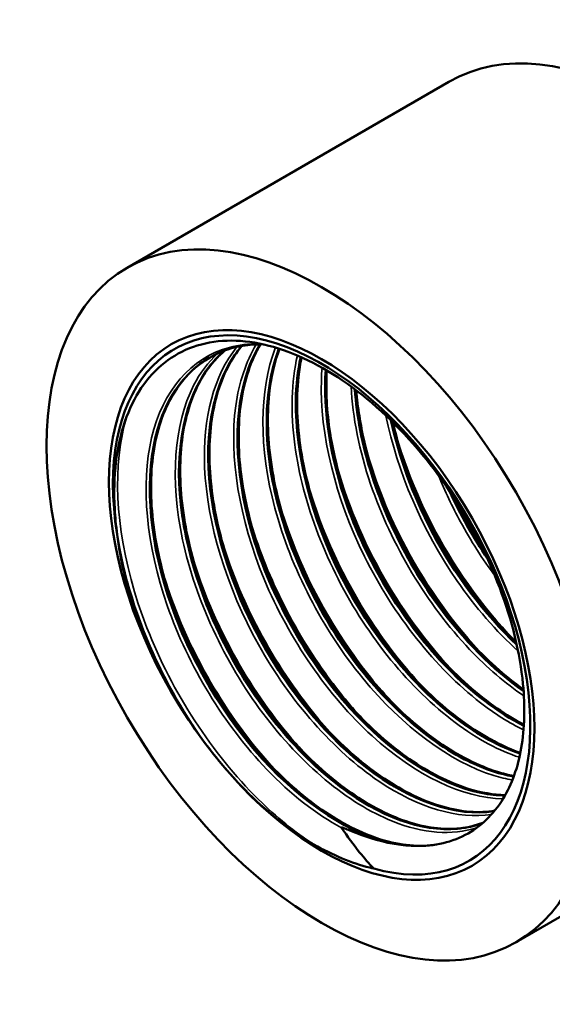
# Model space of a CAD drawing. Header units: millimetres. Extents: x -134 to 755, y -69 to 356.
# Tile 10 of 22: x 121 to 145, y 119 to 162. Entities that reach past the tile are written whole.
import ezdxf

# ---------------------------------------------------------------- set-up
doc = ezdxf.new("R2010")
doc.units = ezdxf.units.MM
doc.layers.add('Видимые тонкие (ГОСТ)', color=7, linetype='Continuous', lineweight=35)
doc.layers.add('Видимый контур (ГОСТ)', color=7, linetype='Continuous', lineweight=50)

msp = doc.modelspace()

# ---------------------------------------------------------------- linework, layer by layer
at = {"layer": 'Видимые тонкие (ГОСТ)'}
for points, knots in [([(131.6185, 147.9715), (131.165, 147.9718), (130.7302, 147.9171), (130.3212, 147.8056), (128.6247, 147.3431), (127.3868, 145.9066), (126.895, 143.8369), (126.4057, 141.7775), (126.6588, 139.1093), (127.5817, 136.4653), (128.5071, 133.8143), (130.0975, 131.2106), (131.9579, 129.2746), (133.0046, 128.1853), (134.1315, 127.3049), (135.2459, 126.7027)], [63.2870903, 63.2870903, 63.2870903, 63.2870903, 63.4612732, 63.4612732, 63.4612732, 64.1837371, 64.1837371, 64.1837371, 64.9025787, 64.9025787, 64.9025787, 65.6233122, 65.6233122, 65.6233122, 66.0288395, 66.0288395, 66.0288395, 66.0288395]), ([(131.491, 147.927), (131.0433, 147.1774), (130.7359, 146.2662), (130.5936, 145.2332), (130.2885, 143.018), (130.745, 140.2624), (131.8407, 137.6263), (132.9356, 134.9922), (134.6586, 132.5006), (136.5814, 130.7469), (138.4912, 129.005), (140.5809, 128.0062), (142.3401, 127.9809)], [45.0902467, 45.0902467, 45.0902467, 45.0902467, 45.4271866, 45.4271866, 45.4271866, 46.1496953, 46.1496953, 46.1496953, 46.8716823, 46.8716823, 46.8716823, 47.5888244, 47.5888244, 47.5888244, 47.5888244]), ([(129.7914, 147.5327), (129.3752, 147.1489), (129.0197, 146.677), (128.7374, 146.1244), (127.8687, 144.4241), (127.6998, 141.9747), (128.2593, 139.3583), (128.8182, 136.7448), (130.0986, 133.9871), (131.7815, 131.7402), (133.4627, 129.4956), (135.5305, 127.7798), (137.4781, 126.9971), (138.8232, 126.4564), (140.1026, 126.3639), (141.1698, 126.705)], [57.4699746, 57.4699746, 57.4699746, 57.4699746, 57.7039726, 57.7039726, 57.7039726, 58.4238635, 58.4238635, 58.4238635, 59.1429429, 59.1429429, 59.1429429, 59.8612866, 59.8612866, 59.8612866, 60.3573948, 60.3573948, 60.3573948, 60.3573948]), ([(130.6455, 147.8235), (129.6389, 146.5894), (129.1315, 144.7059), (129.2257, 142.5202), (129.3314, 140.0694), (130.1919, 137.2597), (131.5894, 134.7573), (132.9863, 132.2562), (134.9071, 130.0836), (136.8804, 128.7527), (138.614, 127.5835), (140.3747, 127.0728), (141.8284, 127.2935)], [51.2718082, 51.2718082, 51.2718082, 51.2718082, 51.9126249, 51.9126249, 51.9126249, 52.6311379, 52.6311379, 52.6311379, 53.3493025, 53.3493025, 53.3493025, 53.9802593, 53.9802593, 53.9802593, 53.9802593]), ([(132.3413, 147.7963), (132.3382, 147.7884), (132.3351, 147.7805), (132.332, 147.7726), (131.6119, 145.9248), (131.6091, 143.3828), (132.3125, 140.7483), (133.0158, 138.1144), (134.4185, 135.4107), (136.1733, 133.2774), (137.9276, 131.1445), (140.0183, 129.6), (141.9334, 129.0066), (142.2103, 128.9208), (142.4832, 128.8549), (142.7508, 128.8088)], [38.9291188, 38.9291188, 38.9291188, 38.9291188, 38.9321983, 38.9321983, 38.9321983, 39.6504344, 39.6504344, 39.6504344, 40.3685012, 40.3685012, 40.3685012, 41.0864036, 41.0864036, 41.0864036, 41.1902037, 41.1902037, 41.1902037, 41.1902037]), ([(133.3, 147.4465), (133.0399, 146.2871), (132.9972, 144.9491), (133.1868, 143.5261), (133.527, 140.9724), (134.6119, 138.1672), (136.169, 135.7779), (137.7256, 133.3893), (139.7401, 131.4369), (141.7167, 130.383), (142.1683, 130.1422), (142.617, 129.9488), (143.0571, 129.8031)], [32.7785956, 32.7785956, 32.7785956, 32.7785956, 33.1796551, 33.1796551, 33.1796551, 33.8994141, 33.8994141, 33.8994141, 34.6189661, 34.6189661, 34.6189661, 34.783353, 34.783353, 34.783353, 34.783353]), ([(134.3869, 146.9091), (134.3722, 146.7326), (134.362, 146.5531), (134.3564, 146.3709), (134.2832, 144.0056), (134.9751, 141.1986), (136.253, 138.6211), (137.5305, 136.0446), (139.3819, 133.72), (141.3483, 132.2019), (141.9747, 131.7184), (142.6108, 131.318), (143.2404, 131.006)], [26.6361024, 26.6361024, 26.6361024, 26.6361024, 26.691717, 26.691717, 26.691717, 27.4135555, 27.4135555, 27.4135555, 28.1351436, 28.1351436, 28.1351436, 28.3649791, 28.3649791, 28.3649791, 28.3649791]), ([(135.6591, 146.0877), (135.7333, 144.725), (136.0245, 143.2595), (136.5219, 141.7975), (137.4283, 139.1334), (139.0108, 136.5043), (140.8729, 134.5422), (141.636, 133.7381), (142.4433, 133.0488), (143.2583, 132.4955)], [20.5100519, 20.5100519, 20.5100519, 20.5100519, 20.9073942, 20.9073942, 20.9073942, 21.6314159, 21.6314159, 21.6314159, 21.928151, 21.928151, 21.928151, 21.928151]), ([(125.8019, 144.7588), (125.6842, 144.3727), (125.5914, 143.9641), (125.5251, 143.5354), (125.1652, 141.2068), (125.5899, 138.3035), (126.6908, 135.485), (127.7935, 132.662), (129.5656, 129.9463), (131.5885, 127.9558), (132.3765, 127.1805), (133.2, 126.513), (134.0279, 125.9776)], [64.1292061, 64.1292061, 64.1292061, 64.1292061, 64.258398, 64.258398, 64.258398, 64.9601316, 64.9601316, 64.9601316, 65.6629672, 65.6629672, 65.6629672, 65.9367258, 65.9367258, 65.9367258, 65.9367258]), ([(137.1962, 144.8041), (137.6812, 142.3569), (138.8012, 139.7607), (140.3139, 137.5659), (141.1236, 136.3911), (142.0422, 135.3363), (143.0059, 134.4577)], [14.4180579, 14.4180579, 14.4180579, 14.4180579, 15.0941483, 15.0941483, 15.0941483, 15.4560263, 15.4560263, 15.4560263, 15.4560263]), ([(137.6329, 143.9916), (138.0011, 142.7036), (138.5119, 141.404), (139.1469, 140.1572), (140.1316, 138.2238), (141.4094, 136.428), (142.8161, 134.9667)], [8.25971325, 8.25971325, 8.25971325, 8.25971325, 8.57958636, 8.57958636, 8.57958636, 9.07561355, 9.07561355, 9.07561355, 9.07561355]), ([(136.3487, 143.2504), (136.756, 141.8281), (137.337, 140.3916), (138.0651, 139.0278), (139.0188, 137.2413), (140.2197, 135.5886), (141.5321, 134.2259)], [14.54289855, 14.54289855, 14.54289855, 14.54289855, 14.89610568, 14.89610568, 14.89610568, 15.35879886, 15.35879886, 15.35879886, 15.35879886]), ([(135.064, 142.5095), (135.5718, 140.743), (136.3485, 138.9544), (137.3334, 137.3103), (138.1803, 135.8965), (139.1773, 134.5955), (140.2481, 133.4859)], [20.82608386, 20.82608386, 20.82608386, 20.82608386, 21.2647611, 21.2647611, 21.2647611, 21.64198416, 21.64198416, 21.64198416, 21.64198416]), ([(139.5053, 142.1804), (139.7858, 141.4912), (140.1079, 140.8099), (140.4677, 140.1486), (140.9226, 139.3124), (141.4365, 138.5105), (141.9923, 137.762)], [8.44093957, 8.44093957, 8.44093957, 8.44093957, 8.62963096, 8.62963096, 8.62963096, 8.86822325, 8.86822325, 8.86822325, 8.86822325]), ([(133.7783, 141.7683), (134.3715, 139.7092), (135.3335, 137.6201), (136.5549, 135.7636), (137.2821, 134.6582), (138.0987, 133.639), (138.9635, 132.7446)], [27.10926917, 27.10926917, 27.10926917, 27.10926917, 27.62067692, 27.62067692, 27.62067692, 27.92516947, 27.92516947, 27.92516947, 27.92516947]), ([(132.4928, 141.0269), (133.1482, 138.7526), (134.2579, 136.4422), (135.662, 134.4472), (136.2858, 133.5608), (136.9659, 132.7392), (137.6789, 132.0027)], [33.39245447, 33.39245447, 33.39245447, 33.39245447, 33.95737148, 33.95737148, 33.95737148, 34.20835478, 34.20835478, 34.20835478, 34.20835478]), ([(125.3011, 140.3662), (125.4858, 138.5408), (126.0104, 136.5766), (126.832, 134.6793), (127.5145, 133.1033), (128.3949, 131.5763), (129.4048, 130.2121)], [64.54834046, 64.54834046, 64.54834046, 64.54834046, 65.02101657, 65.02101657, 65.02101657, 65.41364637, 65.41364637, 65.41364637, 65.41364637]), ([(131.2078, 140.2854), (131.9063, 137.8598), (133.1257, 135.3942), (134.6617, 133.3118), (135.2057, 132.5743), (135.7881, 131.8865), (136.3944, 131.2606)], [39.67563978, 39.67563978, 39.67563978, 39.67563978, 40.27813552, 40.27813552, 40.27813552, 40.49154009, 40.49154009, 40.49154009, 40.49154009]), ([(129.9225, 139.5437), (130.7275, 136.7344), (132.2466, 133.877), (134.1262, 131.6138), (134.4449, 131.23), (134.7735, 130.8638), (135.1095, 130.517)], [45.95882509, 45.95882509, 45.95882509, 45.95882509, 46.65643217, 46.65643217, 46.65643217, 46.77472539, 46.77472539, 46.77472539, 46.77472539]), ([(128.6386, 138.8022), (128.6878, 138.6298), (128.7397, 138.4572), (128.7942, 138.2845), (129.6882, 135.4535), (131.292, 132.6182), (133.2268, 130.4225), (133.4232, 130.1996), (133.6228, 129.9835), (133.8251, 129.7745)], [52.2420104, 52.2420104, 52.2420104, 52.2420104, 52.28482961, 52.28482961, 52.28482961, 52.98666834, 52.98666834, 52.98666834, 53.0579107, 53.0579107, 53.0579107, 53.0579107]), ([(127.3557, 138.0604), (127.4817, 137.6176), (127.6251, 137.1734), (127.7855, 136.7302), (128.8094, 133.9009), (130.5188, 131.1359), (132.5103, 129.064), (132.5205, 129.0534), (132.5307, 129.0428), (132.5409, 129.0323)], [58.5251957, 58.5251957, 58.5251957, 58.5251957, 58.63520369, 58.63520369, 58.63520369, 59.33750565, 59.33750565, 59.33750565, 59.34109601, 59.34109601, 59.34109601, 59.34109601])]:
    msp.add_open_spline(points, degree=3, knots=knots, dxfattribs=at)
at = {"layer": 'Видимый контур (ГОСТ)'}
for p, q in [((125.8187, 151.3017), (139.9608, 159.4666)), ((142.9187, 121.6836), (149.3195, 125.3791))]:
    msp.add_line(p, q, dxfattribs=at)
for centre, major_axis, start_param, end_param in [((148.5108, 144.6576), (-8.55, 14.809), 3.1415927, 6.2831853), ((134.3687, 136.4926), (-6.4839, 11.2304), 2.608309, 7.2676666), ((134.8148, 136.7502), (5.9374, -10.2839), 5.8671043, 5.9258515)]:
    msp.add_ellipse(centre, major_axis=major_axis, ratio=0.5773503, start_param=start_param, end_param=end_param, dxfattribs=at)
for major_axis in [(-8.55, 14.809), (-6.61, 11.4489), (-6.61, 11.4489)]:
    msp.add_ellipse((134.3687, 136.4926), major_axis=major_axis, ratio=0.5773503, dxfattribs=at)
for points, knots in [([(142.3482, 127.9941), (142.7269, 128.6163), (142.9941, 129.3647), (143.2899, 131.0691), (143.3154, 132.0171), (143.0866, 134.3728), (142.7387, 135.8057), (141.644, 138.6939), (140.9047, 140.1213), (139.1228, 142.7812), (138.0951, 143.9861), (135.8796, 146.0092), (134.712, 146.8045), (132.3862, 147.8721), (131.2508, 148.1297), (129.1602, 148.0622), (128.2269, 147.7331), (126.687, 146.5197), (126.0981, 145.6429), (125.3463, 143.446), (125.1942, 142.1438), (125.2935, 140.3461), (125.3293, 139.9697), (125.3802, 139.5881)], [-5.1390074, -5.1390074, -5.1390074, -5.1390074, -4.784116, -4.784116, -4.4269626, -4.4269626, -3.9507662, -3.9507662, -3.4706462, -3.4706462, -2.9866032, -2.9866032, -2.4986379, -2.4986379, -2.006751, -2.006751, -1.5109431, -1.5109431, -1.0112148, -1.0112148, -0.5075669, -0.5075669, -0.3771141, -0.3771141, -0.3771141, -0.3771141]), ([(130.8611, 147.8671), (130.6274, 147.5872), (130.4195, 147.2724), (129.8573, 146.1825), (129.6015, 145.2759), (129.3911, 143.2943), (129.4288, 142.198), (129.7818, 139.9444), (130.1009, 138.7592), (130.9764, 136.4433), (131.5442, 135.2837), (132.853, 133.1345), (133.6106, 132.1183), (135.215, 130.3549), (136.0819, 129.5858), (137.8097, 128.3872), (138.6921, 127.9423), (140.3558, 127.4237), (141.1571, 127.3428), (141.9023, 127.4456), (141.9357, 127.4507), (141.969, 127.4561)], [0.2168585, 0.2168585, 0.2168585, 0.2168585, 0.3956525, 0.3956525, 0.7805345, 0.7805345, 1.1587599, 1.1587599, 1.5362234, 1.5362234, 1.9145101, 1.9145101, 2.2932752, 2.2932752, 2.6719059, 2.6719059, 3.0497929, 3.0497929, 3.4269866, 3.4269866, 3.4448264, 3.4448264, 3.4448264, 3.4448264]), ([(131.8004, 147.9373), (131.4905, 147.9421), (131.1902, 147.9211), (130.4519, 147.8004), (130.027, 147.663), (129.6377, 147.4658)], [3.28709315, 3.28709315, 3.28709315, 3.28709315, 3.43045449, 3.43045449, 3.65546847, 3.65546847, 3.65546847, 3.65546847]), ([(131.6558, 147.9335), (131.3992, 147.5098), (131.1889, 147.0325), (131.0307, 146.5075), (130.4374, 144.5383), (130.5829, 141.9157), (131.4199, 139.2704), (132.2563, 136.6271), (133.7752, 133.9845), (135.5958, 131.9773), (137.4152, 129.9716), (139.5192, 128.618), (141.3858, 128.2378), (141.7416, 128.1653), (142.0881, 128.1284), (142.4226, 128.1258)], [45.0883305, 45.0883305, 45.0883305, 45.0883305, 45.2813948, 45.2813948, 45.2813948, 46.0056352, 46.0056352, 46.0056352, 46.7293393, 46.7293393, 46.7293393, 47.4525269, 47.4525269, 47.4525269, 47.5903826, 47.5903826, 47.5903826, 47.5903826]), ([(142.428, 128.1301), (140.7125, 128.1552), (138.6802, 129.1098), (136.8115, 130.7847), (134.8931, 132.5042), (133.1647, 134.9676), (132.0577, 137.5839), (130.9511, 140.1993), (130.4758, 142.9444), (130.7591, 145.16), (130.8954, 146.2256), (131.2066, 147.1641), (131.666, 147.9316)], [-41.3060989, -41.3060989, -41.3060989, -41.3060989, -40.6011439, -40.6011439, -40.6011439, -39.8774761, -39.8774761, -39.8774761, -39.1540682, -39.1540682, -39.1540682, -38.8061803, -38.8061803, -38.8061803, -38.8061803]), ([(131.6742, 147.9378), (131.6225, 147.8502), (131.5729, 147.7602), (131.1415, 146.9239), (130.8856, 146.0174), (130.6753, 144.0357), (130.713, 142.9394), (131.066, 140.6858), (131.3851, 139.5007), (132.2606, 137.1847), (132.8284, 136.0252), (134.1372, 133.876), (134.8948, 132.8597), (136.4992, 131.0964), (137.366, 130.3272), (139.0938, 129.1286), (139.9763, 128.6837), (141.3709, 128.249), (141.9193, 128.1553), (142.4355, 128.1433)], [0.3480055, 0.3480055, 0.3480055, 0.3480055, 0.3956525, 0.3956525, 0.7805345, 0.7805345, 1.1587599, 1.1587599, 1.5362234, 1.5362234, 1.9145101, 1.9145101, 2.2932752, 2.2932752, 2.6719059, 2.6719059, 3.0497929, 3.0497929, 3.3048644, 3.3048644, 3.3048644, 3.3048644]), ([(129.6416, 147.4597), (128.5643, 146.9075), (127.7342, 145.9079), (127.2675, 144.5596), (126.6093, 142.6576), (126.6782, 140.0813), (127.4457, 137.4467), (128.2099, 134.8233), (129.6594, 132.1649), (131.4347, 130.1024), (133.2108, 128.039), (135.2971, 126.5897), (137.181, 126.0957), (137.4058, 126.0367), (137.6277, 125.9909), (137.8459, 125.9583)], [63.5846731, 63.5846731, 63.5846731, 63.5846731, 64.0965365, 64.0965365, 64.0965365, 64.8186234, 64.8186234, 64.8186234, 65.5376247, 65.5376247, 65.5376247, 66.2569307, 66.2569307, 66.2569307, 66.3427628, 66.3427628, 66.3427628, 66.3427628]), ([(130.1083, 147.666), (129.8832, 147.4788), (129.6746, 147.2667), (129.4845, 147.0302), (128.3663, 145.6395), (127.8971, 143.419), (128.1783, 140.8983), (128.4591, 138.3807), (129.4857, 135.5857), (130.9985, 133.1803), (132.5098, 130.7776), (134.4925, 128.7844), (136.458, 127.6735), (138.2758, 126.6461), (140.0637, 126.3815), (141.4448, 126.9161)], [57.4391672, 57.4391672, 57.4391672, 57.4391672, 57.5618966, 57.5618966, 57.5618966, 58.2837256, 58.2837256, 58.2837256, 59.0046914, 59.0046914, 59.0046914, 59.7248708, 59.7248708, 59.7248708, 60.3909391, 60.3909391, 60.3909391, 60.3909391]), ([(141.447, 126.9258), (140.4747, 126.5524), (139.3079, 126.5581), (138.0643, 126.966), (136.153, 127.5929), (134.0774, 129.1648), (132.3477, 131.3108), (130.6183, 133.4566), (129.2503, 136.1579), (128.5841, 138.7727), (127.918, 141.3873), (127.9596, 143.8929), (128.7109, 145.6947), (129.0483, 146.5038), (129.5275, 147.1679), (130.118, 147.664)], [-54.1065867, -54.1065867, -54.1065867, -54.1065867, -53.6383969, -53.6383969, -53.6383969, -52.9188493, -52.9188493, -52.9188493, -52.1993862, -52.1993862, -52.1993862, -51.4800065, -51.4800065, -51.4800065, -51.1569707, -51.1569707, -51.1569707, -51.1569707]), ([(130.1173, 147.672), (129.6564, 147.2809), (129.2631, 146.7787), (128.5731, 145.4411), (128.3173, 144.5345), (128.107, 142.5528), (128.1446, 141.4565), (128.4976, 139.203), (128.8167, 138.0178), (129.6922, 135.7018), (130.26, 134.5423), (131.5689, 132.3931), (132.3264, 131.3769), (133.9308, 129.6135), (134.7977, 128.8443), (136.5255, 127.6457), (137.4079, 127.2009), (139.0716, 126.6822), (139.873, 126.6014), (140.6138, 126.7036), (140.6431, 126.708), (140.7597, 126.7266), (140.846, 126.7433), (141.11, 126.8035), (141.2837, 126.8563), (141.451, 126.9207)], [0.0887695, 0.0887695, 0.0887695, 0.0887695, 0.3956525, 0.3956525, 0.7805345, 0.7805345, 1.1587599, 1.1587599, 1.5362234, 1.5362234, 1.9145101, 1.9145101, 2.2932752, 2.2932752, 2.6719059, 2.6719059, 3.0497929, 3.0497929, 3.4269866, 3.4269866, 3.4425822, 3.4425822, 3.4893768, 3.4893768, 3.5880672, 3.5880672, 3.5880672, 3.5880672]), ([(141.9626, 127.4547), (140.6689, 127.2421), (139.1277, 127.6075), (137.5743, 128.5258), (135.5644, 129.7141), (133.5543, 131.8155), (132.0602, 134.3108), (130.5867, 136.7717), (129.6287, 139.5929), (129.432, 142.0924), (129.2439, 144.4827), (129.7542, 146.5585), (130.8524, 147.8654)], [-47.7054099, -47.7054099, -47.7054099, -47.7054099, -47.1365409, -47.1365409, -47.1365409, -46.4004479, -46.4004479, -46.4004479, -45.6745192, -45.6745192, -45.6745192, -44.9802999, -44.9802999, -44.9802999, -44.9802999]), ([(130.8485, 147.8604), (130.0276, 146.8818), (129.5209, 145.4871), (129.4065, 143.836), (129.2479, 141.547), (129.8442, 138.785), (131.04, 136.2075), (132.2352, 133.6314), (134.0186, 131.262), (135.9496, 129.6619), (137.8797, 128.0626), (139.9401, 127.2456), (141.6242, 127.4004), (141.7377, 127.4108), (141.8494, 127.4257), (141.9592, 127.4448)], [51.26248, 51.26248, 51.26248, 51.26248, 51.7819071, 51.7819071, 51.7819071, 52.5020269, 52.5020269, 52.5020269, 53.2217852, 53.2217852, 53.2217852, 53.9412008, 53.9412008, 53.9412008, 53.9896756, 53.9896756, 53.9896756, 53.9896756]), ([(142.8102, 128.9626), (142.5949, 129.001), (142.3762, 129.0523), (142.1547, 129.1167), (140.2524, 129.6692), (138.1626, 131.1793), (136.4021, 133.2889), (134.6421, 135.3979), (133.2272, 138.0878), (132.5107, 140.716), (131.7945, 143.3434), (131.783, 145.8862), (132.491, 147.7377), (132.4924, 147.7414), (132.4939, 147.7451), (132.4953, 147.7488)], [-34.9028357, -34.9028357, -34.9028357, -34.9028357, -34.8188036, -34.8188036, -34.8188036, -34.0970775, -34.0970775, -34.0970775, -33.3755721, -33.3755721, -33.3755721, -32.6542827, -32.6542827, -32.6542827, -32.6528371, -32.6528371, -32.6528371, -32.6528371]), ([(132.4901, 147.7489), (131.9572, 146.3545), (131.8128, 144.5798), (132.0902, 142.6585), (132.4577, 140.1145), (133.5612, 137.3355), (135.1241, 134.9822), (136.6865, 132.6296), (138.694, 130.7227), (140.6526, 129.7129), (141.3878, 129.3338), (142.1136, 129.0823), (142.8055, 128.9594)], [38.9347754, 38.9347754, 38.9347754, 38.9347754, 39.4781868, 39.4781868, 39.4781868, 40.1977483, 40.1977483, 40.1977483, 40.9171415, 40.9171415, 40.9171415, 41.187172, 41.187172, 41.187172, 41.187172]), ([(132.5156, 147.7423), (132.2932, 147.1463), (132.1399, 146.4767), (131.9595, 144.7771), (131.9972, 143.6808), (132.3502, 141.4272), (132.6693, 140.2421), (133.5448, 137.9261), (134.1126, 136.7666), (135.4214, 134.6174), (136.1789, 133.6011), (137.7834, 131.8378), (138.6502, 131.0686), (140.378, 129.87), (141.2604, 129.4251), (142.338, 129.0892), (142.5804, 129.0283), (142.8186, 128.983)], [0.5042682, 0.5042682, 0.5042682, 0.5042682, 0.7805345, 0.7805345, 1.1587599, 1.1587599, 1.5362234, 1.5362234, 1.9145101, 1.9145101, 2.2932752, 2.2932752, 2.6719059, 2.6719059, 3.0497929, 3.0497929, 3.1609651, 3.1609651, 3.1609651, 3.1609651]), ([(138.3004, 125.917), (136.5152, 126.0379), (134.4242, 127.1338), (132.5425, 128.9477), (130.6611, 130.7614), (129.006, 133.2772), (127.9872, 135.8965), (126.9686, 138.5154), (126.5955, 141.2152), (126.9696, 143.3529), (127.2929, 145.2007), (128.1723, 146.6148), (129.4416, 147.3578)], [-60.1183247, -60.1183247, -60.1183247, -60.1183247, -59.3979631, -59.3979631, -59.3979631, -58.6776966, -58.6776966, -58.6776966, -57.9575241, -57.9575241, -57.9575241, -57.3350434, -57.3350434, -57.3350434, -57.3350434]), ([(129.2496, 147.2417), (128.607, 146.8224), (128.0675, 146.2089), (127.2889, 144.6997), (127.0331, 143.7931), (126.8228, 141.8114), (126.8605, 140.7151), (127.2135, 138.4615), (127.5325, 137.2764), (128.408, 134.9604), (128.9758, 133.8009), (130.2847, 131.6517), (131.0422, 130.6355), (132.6467, 128.8721), (133.5135, 128.1029), (135.2413, 126.9043), (136.1237, 126.4594), (137.8387, 125.9248), (138.688, 125.8511), (139.4328, 125.9786)], [0, 0, 0, 0, 0.3956525, 0.3956525, 0.7805345, 0.7805345, 1.1587599, 1.1587599, 1.5362234, 1.5362234, 1.9145101, 1.9145101, 2.2932752, 2.2932752, 2.6719059, 2.6719059, 3.0497929, 3.0497929, 3.4502597, 3.4502597, 3.4502597, 3.4502597]), ([(143.0937, 129.971), (142.6638, 130.1176), (142.226, 130.3098), (141.7856, 130.5473), (139.8229, 131.6058), (137.8264, 133.5548), (136.2879, 135.9325), (134.7497, 138.3097), (133.6833, 141.0948), (133.3565, 143.6253), (133.1812, 144.9831), (133.2198, 146.2613), (133.4587, 147.3773)], [-28.4923427, -28.4923427, -28.4923427, -28.4923427, -28.330811, -28.330811, -28.330811, -27.6108987, -27.6108987, -27.6108987, -26.8911641, -26.8911641, -26.8911641, -26.5049863, -26.5049863, -26.5049863, -26.5049863]), ([(133.4472, 147.3824), (133.3167, 146.7867), (133.2443, 146.1439), (133.2343, 145.4648), (133.1994, 143.0971), (133.9224, 140.3083), (135.2171, 137.7644), (136.5114, 135.2212), (138.3651, 132.945), (140.3194, 131.4778), (141.2425, 130.7848), (142.1842, 130.2751), (143.0913, 129.9644)], [32.7868781, 32.7868781, 32.7868781, 32.7868781, 32.9937788, 32.9937788, 32.9937788, 33.7150682, 33.7150682, 33.7150682, 34.4361466, 34.4361466, 34.4361466, 34.7767632, 34.7767632, 34.7767632, 34.7767632]), ([(133.4823, 147.3687), (133.4245, 147.0888), (133.3796, 146.7989), (133.2437, 145.5185), (133.2813, 144.4222), (133.6343, 142.1686), (133.9534, 140.9835), (134.8289, 138.6675), (135.3967, 137.508), (136.7056, 135.3588), (137.4631, 134.3426), (139.0675, 132.5792), (139.9344, 131.81), (141.5674, 130.6772), (142.3511, 130.2661), (143.1012, 129.9992)], [0.6657046, 0.6657046, 0.6657046, 0.6657046, 0.7805345, 0.7805345, 1.1587599, 1.1587599, 1.5362234, 1.5362234, 1.9145101, 1.9145101, 2.2932752, 2.2932752, 2.6719059, 2.6719059, 3.0082958, 3.0082958, 3.0082958, 3.0082958]), ([(143.2544, 131.1974), (142.5536, 131.5547), (141.8457, 132.0213), (141.1538, 132.5887), (139.2068, 134.1856), (137.4045, 136.567), (136.198, 139.1602), (134.9955, 141.7446), (134.3958, 144.5165), (134.5555, 146.8121)], [-22.0703062, -22.0703062, -22.0703062, -22.0703062, -21.8127531, -21.8127531, -21.8127531, -21.0879561, -21.0879561, -21.0879561, -20.3656172, -20.3656172, -20.3656172, -20.3656172]), ([(134.5471, 146.8174), (134.424, 145.0121), (134.7511, 142.9181), (135.4908, 140.8461), (136.4327, 138.2077), (138.0347, 135.6281), (139.8963, 133.7261), (140.9684, 132.6307), (142.1209, 131.7656), (143.2542, 131.1852)], [26.6473944, 26.6473944, 26.6473944, 26.6473944, 27.2152827, 27.2152827, 27.2152827, 27.9384356, 27.9384356, 27.9384356, 28.354863, 28.354863, 28.354863, 28.354863]), ([(134.5945, 146.7891), (134.5424, 145.9277), (134.5922, 144.9931), (134.9185, 142.9101), (135.2376, 141.7249), (136.1131, 139.4089), (136.6809, 138.2494), (137.9897, 136.1002), (138.7473, 135.084), (140.3517, 133.3206), (141.2186, 132.5514), (142.4731, 131.6812), (142.8667, 131.4422), (143.258, 131.2375)], [0.8377199, 0.8377199, 0.8377199, 0.8377199, 1.1587599, 1.1587599, 1.5362234, 1.5362234, 1.9145101, 1.9145101, 2.2932752, 2.2932752, 2.6719059, 2.6719059, 2.8425509, 2.8425509, 2.8425509, 2.8425509]), ([(135.8318, 145.9584), (135.8686, 145.3797), (135.9452, 144.7828), (136.0621, 144.1751), (136.5631, 141.5714), (137.8005, 138.7929), (139.4602, 136.5107), (140.5881, 134.9598), (141.9039, 133.6475), (143.2456, 132.7067)], [20.5254839, 20.5254839, 20.5254839, 20.5254839, 20.6948318, 20.6948318, 20.6948318, 21.42046, 21.42046, 21.42046, 21.9135804, 21.9135804, 21.9135804, 21.9135804]), ([(143.2439, 132.7246), (142.3706, 133.3351), (141.5086, 134.1016), (140.7033, 134.9956), (138.895, 137.0031), (137.3894, 139.6363), (136.5608, 142.2679), (136.1657, 143.5225), (135.9264, 144.7716), (135.8477, 145.9478)], [-15.6287819, -15.6287819, -15.6287819, -15.6287819, -15.3079441, -15.3079441, -15.3079441, -14.5874438, -14.5874438, -14.5874438, -14.2439354, -14.2439354, -14.2439354, -14.2439354]), ([(135.8947, 145.9105), (135.9225, 145.5385), (135.9665, 145.1596), (136.2027, 143.6515), (136.5218, 142.4663), (137.3973, 140.1504), (137.9651, 138.9908), (139.2739, 136.8416), (140.0315, 135.8254), (141.5961, 134.1058), (142.4168, 133.3695), (143.2386, 132.7836)], [1.030501, 1.030501, 1.030501, 1.030501, 1.1587599, 1.1587599, 1.5362234, 1.5362234, 1.9145101, 1.9145101, 2.2932752, 2.2932752, 2.6530999, 2.6530999, 2.6530999, 2.6530999]), ([(137.4157, 144.5972), (137.7627, 142.9807), (138.3732, 141.3074), (139.1997, 139.7373), (140.2034, 137.8307), (141.5186, 136.0888), (142.9458, 134.7408)], [14.4411829, 14.4411829, 14.4411829, 14.4411829, 14.88934438, 14.88934438, 14.88934438, 15.43355832, 15.43355832, 15.43355832, 15.43355832]), ([(142.941, 134.7669), (142.0467, 135.6102), (141.1959, 136.6051), (140.4414, 137.705), (139.0082, 139.7943), (137.9343, 142.2462), (137.4287, 144.5812)], [-9.14820709, -9.14820709, -9.14820709, -9.14820709, -8.80745434, -8.80745434, -8.80745434, -8.16017871, -8.16017871, -8.16017871, -8.16017871]), ([(137.5038, 144.5065), (137.686, 143.6944), (137.9353, 142.8657), (138.6815, 140.8918), (139.2493, 139.7323), (140.5581, 137.5831), (141.3157, 136.5668), (142.378, 135.3992), (142.6449, 135.1252), (142.9163, 134.865)], [1.2703938, 1.2703938, 1.2703938, 1.2703938, 1.5362234, 1.5362234, 1.9145101, 1.9145101, 2.2932752, 2.2932752, 2.4160307, 2.4160307, 2.4160307, 2.4160307]), ([(141.624, 138.6034), (141.1074, 139.3689), (140.6362, 140.1797), (140.2262, 141.0165), (140.1602, 141.1514), (140.0957, 141.2869), (140.0329, 141.4229)], [-2.50849796, -2.50849796, -2.50849796, -2.50849796, -2.27281443, -2.27281443, -2.27281443, -2.2348212, -2.2348212, -2.2348212, -2.2348212]), ([(140.3081, 140.9998), (140.5781, 140.453), (140.8728, 139.9165), (141.2587, 139.2827), (141.3313, 139.1663), (141.4049, 139.0507)], [1.73250249, 1.73250249, 1.73250249, 1.73250249, 1.91451012, 1.91451012, 1.95575121, 1.95575121, 1.95575121, 1.95575121]), ([(129.4048, 130.2121), (128.596, 131.2644), (127.871, 132.4142), (126.7583, 134.6077), (126.4062, 135.4914), (126.1689, 136.2018)], [0, 0, 0, 0, 0.40496596, 0.40496596, 0.74128498, 0.74128498, 0.74128498, 0.74128498]), ([(134.0279, 125.9776), (133.5817, 126.2323), (132.8764, 126.6846), (131.0998, 128.2137), (130.2137, 129.1598), (129.4048, 130.2121)], [0, 0, 0, 0, 0.18929292, 0.18929292, 0.39515334, 0.39515334, 0.39515334, 0.39515334]), ([(138.3004, 125.917), (139.18, 125.8709), (139.9809, 126.0306), (141.3542, 126.7463), (141.9182, 127.2875), (142.3482, 127.9941)], [-0.81288615, -0.81288615, -0.81288615, -0.81288615, -0.4023868, -0.4023868, 0, 0, 0, 0]), ([(135.2459, 126.7027), (135.2452, 126.7038), (135.2444, 126.7051), (135.2434, 126.7073), (135.243, 126.7084), (135.2426, 126.71), (135.2426, 126.7106), (135.2427, 126.7117), (135.2427, 126.7122), (135.2431, 126.7131), (135.2433, 126.7135), (135.2441, 126.7144), (135.2447, 126.7148), (135.2464, 126.7158), (135.2478, 126.7161), (135.254, 126.7171), (135.2611, 126.7163), (135.2951, 126.7098), (135.3376, 126.6955), (135.5081, 126.632), (135.6877, 126.5573), (136.3893, 126.2894), (137.0695, 126.058), (137.8459, 125.9583)], [-0.63537349, -0.63537349, -0.63537349, -0.63537349, -0.62902594, -0.62902594, -0.62438695, -0.62438695, -0.62188084, -0.62188084, -0.61991631, -0.61991631, -0.61777321, -0.61777321, -0.61454663, -0.61454663, -0.6079483, -0.6079483, -0.58546786, -0.58546786, -0.5146961, -0.5146961, -0.35312167, -0.35312167, 0, 0, 0, 0]), ([(136.656, 124.9187), (136.4468, 125.1422), (136.2401, 125.3793), (135.7655, 125.9645), (135.5008, 126.3225), (135.2459, 126.7027)], [-0.27119866, -0.27119866, -0.27119866, -0.27119866, -0.15514763, -0.15514763, 0, 0, 0, 0]), ([(136.656, 124.9187), (136.5977, 124.9319), (136.5391, 124.9459), (135.6822, 125.1615), (134.8572, 125.5041), (134.0279, 125.9776)], [2.25532103, 2.25532103, 2.25532103, 2.25532103, 2.28117807, 2.28117807, 2.63244562, 2.63244562, 2.63244562, 2.63244562])]:
    msp.add_open_spline(points, degree=3, knots=knots, dxfattribs=at)
for points in [[(139.9852, 141.4956), (140.4596, 140.4628), (141.0271, 139.4596), (141.6612, 138.5246)], [(126.1689, 136.2018), (125.7843, 137.3537), (125.5186, 138.4944), (125.3802, 139.5881)]]:
    msp.add_open_spline(points, degree=3, dxfattribs=at)

doc.saveas('drawing.dxf')
